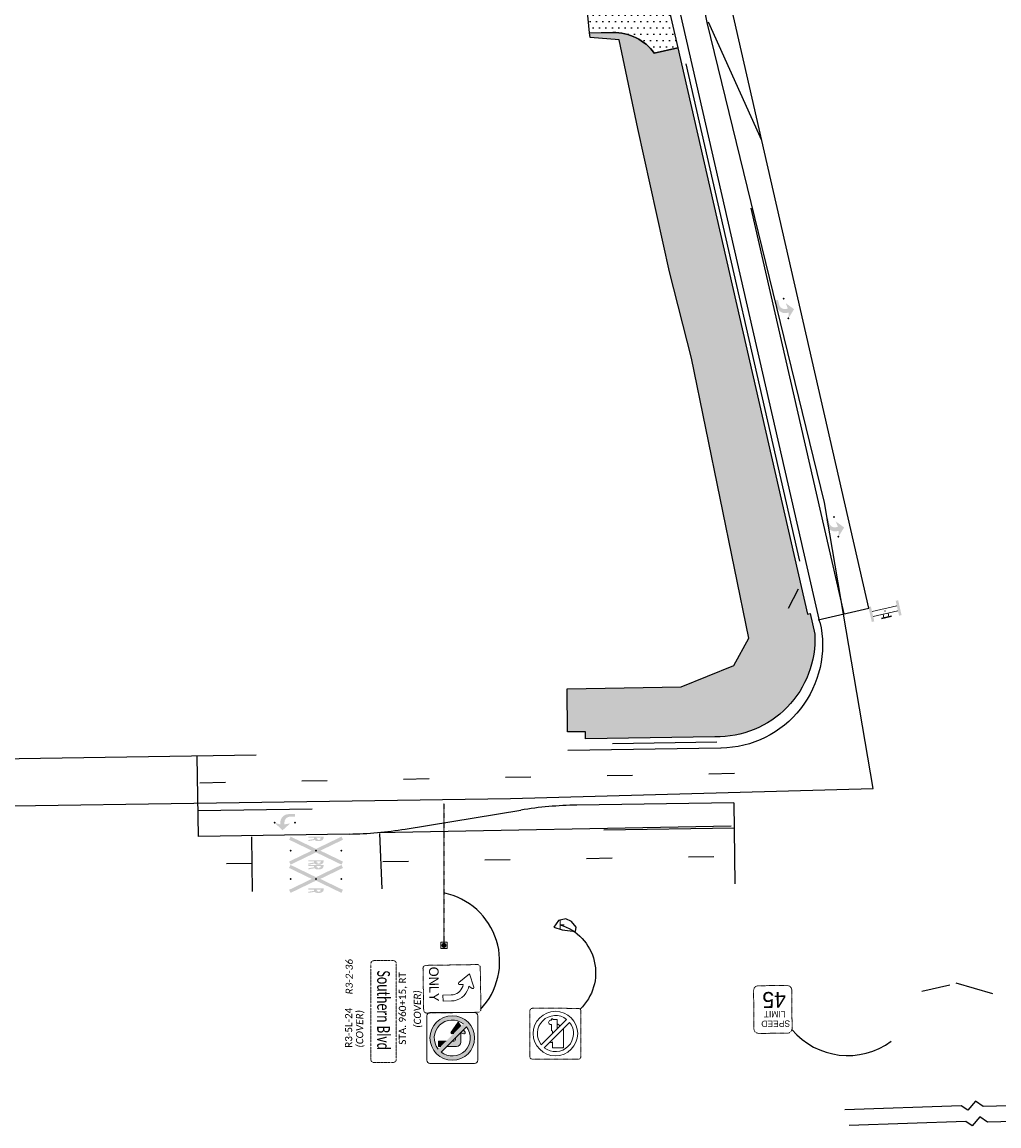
# Model space of a CAD drawing. Extents: x 2474761 to 2485264, y 499455 to 501118.
# Tile 9 of 30: x 2477413 to 2477797, y 499943 to 500377. Entities that reach past the tile are written whole.
import ezdxf
from ezdxf.enums import TextEntityAlignment as Align

# ---------------------------------------------------------------- set-up
doc = ezdxf.new("R2010")
doc.units = 21
doc.header["$MEASUREMENT"] = 0
for name, pattern in [('DGN Style 2', [0.017105, 0.010263, -0.006842]), ('DGN Style 5', [0.011974, 0.005132, -0.006842]), ('dsolidcl', [0]), ('lane', [40, 10, -30]), ('motdrum20', [0]), ('motdrum40', [0]), ('OhDOT_USTN1', [0.055, 0.014, -0.041]), ('OhDOT_USTN2', [0.11, 0.069, -0.041])]:
    doc.linetypes.add(name, pattern=pattern)
for name, color, linetype in [('MT_P_Cells', 7, 'Continuous'), ('MT_P_Channelizing_Line', 7, 'Continuous'), ('MT_P_CL_Double_Solid', 2, 'dsolidcl'), ('MT_P_Drums', 30, 'Continuous'), ('MT_P_Edge_Line', 7, 'Continuous'), ('MT_P_Lane_Line', 7, 'lane'), ('MT_P_Stop_Line', 7, 'Continuous'), ('MT_P_Text', 7, 'Continuous'), ('MT_P_Work_Area', 7, 'Continuous'), ('PM_X_Stop_Line', 7, 'Continuous'), ('SH_Text', 7, 'Continuous'), ('SN_P_Signs', 120, 'Continuous'), ('SN_P_Text', 7, 'Continuous'), ('SN_X_Cantilever_Overhead', 133, 'OhDOT_USTN2'), ('SN_X_Foundation', 7, 'OhDOT_USTN1'), ('SN_X_Public', 3, 'Continuous')]:
    doc.layers.add(name, color=color, linetype=linetype)
doc.layers.add('MT_P_Cells (Construction)', color=7, linetype='Continuous', lineweight=0)
doc.layers.add('SC_Scratch1', color=7, linetype='Continuous', plot=False)
doc.styles.add('Style-Calibri', font='calibri.ttf')
doc.styles.add('Style-ISO_FONTLEFT', font='ISO_FONTLEFT.shx')
doc.styles.add('X_Straight-Normal LS 0.50', font='calibril.ttf', dxfattribs={"height": 0.14})
doc.styles.add('~P_Label - CenterCenter', font='calibrii.ttf', dxfattribs={"height": 0.14})
pattern_1 = [(0, (0, 0), (1.25, 2.5), [0, -2.5])]

# ---------------------------------------------------------------- blocks, each defined once
blk = doc.blocks.new('R3-5L')
at = {"layer": 'SN_X_Public', "color": 132, "linetype": 'DGN Style 2', "lineweight": 0, "flags": 128}
blk.add_lwpolyline([(-15.36, 4.34), (-14.55, -6.57, 0.414214), (-13.72, -7.29), (-0.32, -6.29, 0.414214), (0.41, -5.45), (-0.41, 5.45, 0.414214), (-1.24, 6.17), (-14.64, 5.18, 0.414214)], format="xyb", close=True, dxfattribs=at)
at = {"layer": 'SN_X_Public', "color": 7, "linetype": 'Continuous', "lineweight": 0, "flags": 128}
blk.add_lwpolyline([(-7.51, 2.63, 0.325607), (-11.76, -0.98), (-11.88, -1.47), (-12.71, -0.97, 0.711791), (-13.16, -1.35), (-11.87, -4.75), (-9.17, -2.31, 0.711791), (-9.4, -1.77), (-10.36, -1.83), (-10.24, -1.35, -0.325589), (-7.39, 1.07), (-5.21, 1.23), (-5.33, 2.79)], format="xyb", close=True, dxfattribs=at)
at = {"layer": 'SN_X_Public', "color": 7, "linetype": 'Continuous', "lineweight": 0, "style": 'Style-ISO_FONTLEFT'}
blk.add_text('ONLY', height=2.5, rotation=94.249, dxfattribs=at).set_placement((-2.71, -1.51), align=Align.MIDDLE_CENTER)
blk = doc.blocks.new('D3-1_1')
at = {"layer": 'SN_X_Public', "color": 132, "linetype": 'DGN Style 5', "lineweight": 0, "flags": 128}
for points in [[(-1, 0.438), (-1, 0.062)], [(0.938, 0.5), (-0.938, 0.5)], [(1, 0.438), (1, 0.062)], [(-0.938, 0), (0.938, 0)]]:
    blk.add_lwpolyline(points, dxfattribs=at)
at = {"layer": 'SN_X_Public', "color": 132, "linetype": 'DGN Style 5', "lineweight": 0, "extrusion": (0, 0, -1)}
for centre, start, end in [((0.938, 0.438), 0, 90), ((-0.938, 0.062), 180, 270)]:
    blk.add_arc(centre, 0.0625, start, end, dxfattribs=at)
at = {"layer": 'SN_X_Public', "color": 132, "linetype": 'DGN Style 5', "lineweight": 0}
for centre, start, end in [((0.938, 0.438), 0, 90), ((-0.938, 0.062), 180, 270)]:
    blk.add_arc(centre, 0.0625, start, end, dxfattribs=at)
at = {"layer": 'SN_X_Public', "color": 7, "linetype": 'DGN Style 5', "lineweight": 0, "style": 'Style-Calibri', "width": 0.7}
blk.add_text('      Southern Blvd', height=0.25, dxfattribs=at).set_placement((-0.21, 0.25), align=Align.MIDDLE_CENTER)
blk = doc.blocks.new('R5-2')
at = {"layer": 'SN_X_Public', "color": 7, "linetype": 'Continuous', "lineweight": 0}
for p, q in [((-1.49, 13.24), (5.39, 13.17)), ((-5.76, 8.55), (-5.75, 9.11)), ((-5.75, 9.11), (-5.51, 9.1)), ((-5.51, 9.1), (-5.5, 10.7)), ((-5.5, 10.7), (-3.75, 10.69)), ((-3.75, 10.69), (-3.17, 11.75)), ((-3.1, 11.64), (-3.63, 10.69)), ((-3.63, 10.69), (-1.79, 10.67)), ((-2.84, 11.75), (-3.17, 11.75)), ((-2.74, 11.64), (-3.1, 11.64)), ((-2.84, 11.75), (0.03, 8.81)), ((-0.89, 8.82), (-1.26, 8.5)), ((0.03, 8.81), (-0.89, 8.82)), ((5.34, 8.76), (3.31, 8.78)), ((5.63, 12.92), (5.6, 9.01)), ((-5.22, 8.54), (-5.76, 8.55)), ((-1.26, 8.5), (-3.55, 8.53)), ((4.34, 4.42), (4.34, 4.42))]:
    blk.add_line(p, q, dxfattribs=at)
at = {"layer": 'SN_X_Public', "color": 132, "linetype": 'DGN Style 2', "lineweight": 0, "flags": 128}
blk.add_lwpolyline([(9.19, 19.91), (-8.8, 20.09, 0.414214), (-9.81, 19.1), (-9.99, 1.1, 0.414214), (-9, 0.09), (9, -0.09, 0.414214), (10.01, 0.9), (10.18, 18.9, 0.414214)], format="xyb", close=True, dxfattribs=at)
at = {"layer": 'SN_X_Public', "color": 7, "linetype": 'Continuous', "lineweight": 0, "flags": 128}
for points in [[(-3.1, 12.01, -0.000021), (-3.1, 12.01), (-3.1, 12.01), (0.42, 8.41), (4.34, 4.42), (4.34, 4.42), (4.34, 4.42, -0.888604), (-5.51, 14.47)], [(3.31, 8.78), (5.34, 8.76, 0.414214), (5.6, 9.01), (5.63, 12.92, 0.414214), (5.39, 13.17), (-1.49, 13.24, 0.405221), (-1.74, 12.99), (-1.2, 12.45), (3.41, 7.74, 0.329631)], [(-5.22, 8.54, 1.372996), (-3.55, 8.53), (-1.26, 8.5), (-0.89, 8.82), (0.03, 8.81), (-1.79, 10.67), (-1.79, 10.67), (-3.63, 10.69), (-3.1, 11.64), (-2.74, 11.64), (-2.84, 11.75), (-3.17, 11.75), (-3.75, 10.69), (-5.5, 10.7), (-5.51, 9.1), (-5.75, 9.11), (-5.76, 8.55)]]:
    blk.add_lwpolyline(points, format="xyb", close=True, dxfattribs=at)
for points in [[(-5.51, 14.47), (4.34, 4.42)], [(5.53, 5.59), (-4.32, 15.63)]]:
    blk.add_lwpolyline(points, dxfattribs=at)
at = {"layer": 'SN_X_Public', "color": 7, "linetype": 'Continuous', "lineweight": 0}
blk.add_circle((0.01, 10.03), 8.75, dxfattribs=at)
at = {"layer": 'SN_X_Public', "color": 7, "linetype": 'Continuous', "lineweight": 0, "extrusion": (0, 0, -1)}
for centre, radius, start, end in [((-0.01, 10.03), 7.08, 52.3147, 218.8176), ((-0.01, 10.03), 7.08, 52.3147, 218.8176), ((-0.01, 10.03), 7.08, 232.3045, 38.8022), ((-5.38, 12.92), 0.25, 90.559, 180.559), ((-2.66, 8.2), 0.876, 138.1126, 211.0897), ((-5.35, 9.01), 0.25, 180.559, 270.559), ((4.39, 8.27), 0.876, 162.6933, 18.4247)]:
    blk.add_arc(centre, radius, start, end, dxfattribs=at)
at = {"layer": 'SN_X_Public', "color": 7, "linetype": 'Continuous', "lineweight": 0}
for centre, radius, start, end in [((0.01, 10.03), 7.08, 141.1978, 307.6955), ((-1.48, 12.99), 0.252, 90.7351, 178.9705)]:
    blk.add_arc(centre, radius, start, end, dxfattribs=at)
blk.add_point((5.63, 12.92), dxfattribs=at)
blk = doc.blocks.new('SSFN_30P_1')
at = {"layer": 'SN_X_Foundation', "linetype": 'Continuous', "lineweight": 0}
h = blk.add_hatch(color=7, dxfattribs=at)
edge = h.paths.add_edge_path()
edge.add_arc((0, 0), 1, 0, 360)
at = {"layer": 'SN_X_Foundation', "color": 7, "linetype": 'Continuous', "lineweight": 13, "flags": 128}
blk.add_lwpolyline([(-1.25, -1.25), (1.25, -1.25), (1.25, 1.25), (-1.25, 1.25)], close=True, dxfattribs=at)
blk = doc.blocks.new('R2-1_3')
at = {"layer": 'SN_X_Public', "color": 132, "linetype": 'DGN Style 2', "lineweight": 0, "flags": 128}
blk.add_lwpolyline([(5.81, 18.69), (-5.44, 18.8, 0.414214), (-7.33, 16.95), (-7.48, 1.95, 0.414214), (-5.62, 0.05), (5.62, -0.05, 0.414214), (7.52, 1.8), (7.66, 16.8, 0.414214)], format="xyb", close=True, dxfattribs=at)
at = {"layer": 'SN_X_Public', "color": 7, "lineweight": 0, "style": 'Style-ISO_FONTLEFT'}
for s, height, p in [('SPEED', 2.501, (-0.93, 15.01)), ('45', 6.25, (-0.49, 5.63)), ('LIMIT', 2.501, (-0.58, 11.26))]:
    blk.add_text(s, height=height, rotation=359.441, dxfattribs=at).set_placement(p, align=Align.MIDDLE_CENTER)
blk = doc.blocks.new('PMLFTP_MT')
at = {"layer": 'MT_P_Cells', "linetype": 'Continuous', "lineweight": 0}
blk.add_hatch(color=7, dxfattribs=at).paths.add_polyline_path([(-5.52, -3.33, 0.418865), (-2.24, 0), (-2.24, 0), (-2.24, 0.67), (0, 0), (-3.04, 3), (-6.09, 0.33), (-3.84, 0.67), (-3.84, -0.04, -0.414214), (-6.14, -2.33), (-8, -2.33), (-8, -3.33)])
at = {"layer": 'MT_P_Cells (Construction)', "color": 7, "linetype": 'Continuous', "lineweight": 30}
for p in [(0, 0), (-8, 0)]:
    blk.add_point(p, dxfattribs=at)
blk = doc.blocks.new('BARRICADEP')
at = {"layer": 'MT_P_Cells', "color": 7, "linetype": 'Continuous', "lineweight": 13}
for p, q in [((-1, -5), (-1, 5)), ((1, -5), (1, 5)), ((1, 1), (2.5, 1)), ((1, -1), (2.5, -1))]:
    blk.add_line(p, q, dxfattribs=at)
at = {"layer": 'MT_P_Cells', "color": 7, "linetype": 'Continuous', "lineweight": 30}
blk.add_line((2.5, 2), (2.5, -2), dxfattribs=at)
at = {"layer": 'MT_P_Cells', "color": 7, "linetype": 'Continuous', "lineweight": 0}
blk.add_solid([(-3, 6), (3, 6), (-3, 5), (3, 5)], dxfattribs=at)
at = {"layer": 'MT_P_Cells', "color": 7, "linetype": 'Continuous', "lineweight": 0, "extrusion": (0, 0, -1)}
blk.add_solid([(3, -6), (-3, -6), (3, -5), (-3, -5)], dxfattribs=at)
at = {"layer": 'MT_P_Cells (Construction)', "lineweight": 13}
blk.add_point((0, 0), dxfattribs=at)
blk = doc.blocks.new('PMRR11P')
at = {"layer": 'MT_P_Cells', "linetype": 'Continuous', "lineweight": 0}
blk.add_hatch(color=7, dxfattribs=at).paths.add_polyline_path([(-10, -5.5), (-10.58, -4.3), (-1.68, 0), (-10.58, 4.3), (-10, 5.5), (0, 0.67), (10, 5.5), (10.58, 4.3), (1.68, 0), (10.58, -4.3), (10, -5.5), (0, -0.67)])
h = blk.add_hatch(color=7, dxfattribs=at)
edge = h.paths.add_edge_path()
edge.add_ellipse((-0.02, 5.21), major_axis=(0, -1.51), ratio=0.548571, start_angle=275.5525, end_angle=294.8972)
edge.add_line((-0.77, 4.57), (-3, 4.19))
edge.add_line((-3, 4.19), (-3, 3.75))
edge.add_line((-3, 3.75), (-0.55, 4.17))
edge.add_ellipse((0.42, 7.71), major_axis=(0, -3.96), ratio=0.548571, start_angle=333.3495, end_angle=360.4872)
edge.add_line((0.44, 3.75), (1.5, 3.75))
edge.add_ellipse((1.32, 9.72), major_axis=(0, -5.98), ratio=0.548571, start_angle=3.1838, end_angle=20.9507)
edge.add_ellipse((2.08, 5.79), major_axis=(0, -1.81), ratio=0.548571, start_angle=24.3404, end_angle=67.5571)
edge.add_line((3, 5.1), (3, 5.5))
edge.add_line((3, 5.5), (-3, 5.5))
edge.add_line((-3, 5.5), (-3, 5.06))
edge.add_line((-3, 5.06), (-0.84, 5.06))
edge = h.paths.add_edge_path(flags=17)
edge.add_line((0.09, 5.06), (2.01, 5.06))
edge.add_ellipse((1.54, 5.12), major_axis=(0, -0.855), ratio=0.548571, start_angle=23.6965, end_angle=85.8288, ccw=False)
edge.add_ellipse((1.25, 6.69), major_axis=(0, -2.5), ratio=0.548571, start_angle=-0.9248, end_angle=20.2558, ccw=False)
edge.add_line((1.23, 4.19), (0.87, 4.19))
edge.add_ellipse((0.85, 6.69), major_axis=(0, -2.5), ratio=0.548571, start_angle=-20.2558, end_angle=0.9248, ccw=False)
edge.add_ellipse((0.56, 5.12), major_axis=(0, -0.855), ratio=0.548571, start_angle=274.1712, end_angle=336.3035, ccw=False)
h = blk.add_hatch(color=7, dxfattribs=at)
edge = h.paths.add_edge_path()
edge.add_ellipse((-0.02, -4.04), major_axis=(0, -1.51), ratio=0.548571, start_angle=275.5525, end_angle=294.8972)
edge.add_line((-0.77, -4.68), (-3, -5.06))
edge.add_line((-3, -5.06), (-3, -5.5))
edge.add_line((-3, -5.5), (-0.55, -5.08))
edge.add_ellipse((0.42, -1.54), major_axis=(0, -3.96), ratio=0.548571, start_angle=333.3495, end_angle=360.4872)
edge.add_line((0.44, -5.5), (1.5, -5.5))
edge.add_ellipse((1.32, 0.47), major_axis=(0, -5.98), ratio=0.548571, start_angle=3.1838, end_angle=20.9507)
edge.add_ellipse((2.08, -3.46), major_axis=(0, -1.81), ratio=0.548571, start_angle=24.3404, end_angle=67.5571)
edge.add_line((3, -4.15), (3, -3.75))
edge.add_line((3, -3.75), (-3, -3.75))
edge.add_line((-3, -3.75), (-3, -4.19))
edge.add_line((-3, -4.19), (-0.84, -4.19))
edge = h.paths.add_edge_path(flags=17)
edge.add_line((0.09, -4.19), (2.01, -4.19))
edge.add_ellipse((1.54, -4.13), major_axis=(0, -0.855), ratio=0.548571, start_angle=23.6965, end_angle=85.8288, ccw=False)
edge.add_ellipse((1.25, -2.56), major_axis=(0, -2.5), ratio=0.548571, start_angle=-0.9248, end_angle=20.2558, ccw=False)
edge.add_line((1.23, -5.06), (0.87, -5.06))
edge.add_ellipse((0.85, -2.56), major_axis=(0, -2.5), ratio=0.548571, start_angle=-20.2558, end_angle=0.9248, ccw=False)
edge.add_ellipse((0.56, -4.13), major_axis=(0, -0.855), ratio=0.548571, start_angle=274.1712, end_angle=336.3035, ccw=False)
at = {"layer": 'MT_P_Cells (Construction)', "color": 7, "linetype": 'Continuous', "lineweight": 30}
for p in [(-10, 0), (0, 0), (10, 0)]:
    blk.add_point(p, dxfattribs=at)
blk = doc.blocks.new('SGN1P')
at = {"layer": 'SN_X_Public', "color": 3, "linetype": 'Continuous', "lineweight": 0}
for p, q in [((0, 0), (-0.08, 0)), ((0, 0.08), (0, -0.08))]:
    blk.add_line(p, q, dxfattribs=at)
blk = doc.blocks.new('R3-2_2')
at = {"layer": 'SN_P_Signs', "linetype": 'Continuous', "lineweight": 0}
h = blk.add_hatch(color=7, dxfattribs=at)
h.paths.add_polyline_path([(-8.75, -10, 1), (8.75, -10, 1)])
h.paths.add_polyline_path([(-3.28, -7.9), (-1.25, -9.93), (4.38, -15.56, -0.888523), (-5.56, -5.62)], flags=17)
h.paths.add_polyline_path([(-2.1, -6.72), (-4.38, -4.44, -0.888523), (5.56, -14.38), (-0.07, -8.75)], flags=17)
for points in [[(-1.25, -7.57), (-2.1, -6.72), (-3.33, -5.49), (-3.33, -4.58), (-1.25, -4.58)], [(-3.33, -11.67, 0.414214), (-1.67, -13.33), (2.02, -13.33), (1.63, -14.56, 0.712491), (2.27, -15.03), (3.21, -14.38), (0.07, -11.25), (-0.65, -11.25, -0.414214), (-1.25, -10.65), (-1.25, -9.93), (-3.28, -7.9), (-3.33, -7.85)], [(2.27, -9.55, 0.712491), (1.63, -10.02), (1.83, -10.64), (1.82, -10.64), (4.6, -13.42), (6.25, -12.29)]]:
    blk.add_hatch(color=7, dxfattribs=at).paths.add_polyline_path(points)
at = {"layer": 'SN_P_Signs', "color": 7, "linetype": 'Continuous', "lineweight": 0}
for p, q in [((4.38, -15.56), (-5.56, -5.62)), ((-3.33, -4.58), (-1.25, -4.58)), ((-3.33, -5.49), (-3.33, -4.58)), ((-3.33, -11.67), (-3.33, -7.85)), ((-1.25, -7.57), (-1.25, -4.58)), ((-1.25, -10.65), (-1.25, -9.93)), ((-0.65, -11.25), (0.07, -11.25)), ((1.63, -10.02), (1.83, -10.64)), ((2.27, -9.55), (6.25, -12.29)), ((4.6, -13.42), (6.25, -12.29)), ((-1.67, -13.33), (2.02, -13.33)), ((1.63, -14.56), (2.02, -13.33)), ((2.27, -15.03), (3.21, -14.38))]:
    blk.add_line(p, q, dxfattribs=at)
at = {"layer": 'SN_P_Signs', "color": 132, "linetype": 'Continuous', "lineweight": 13, "flags": 128}
blk.add_lwpolyline([(8.75, -20), (-8.75, -20, -0.414214), (-10, -18.75), (-10, -1.25, -0.414214), (-8.75, 0), (8.75, 0, -0.414214), (10, -1.25), (10, -18.75, -0.414214)], format="xyb", close=True, dxfattribs=at)
at = {"layer": 'SN_P_Signs', "color": 7, "linetype": 'Continuous', "lineweight": 0}
blk.add_circle((0, -10), 8.75, dxfattribs=at)
for start, end in [(321.7563, 128.2437), (141.7563, 308.2437)]:
    blk.add_arc((0, -10), 7.08, start, end, dxfattribs=at)
at = {"layer": 'SN_P_Signs', "color": 7, "linetype": 'Continuous', "lineweight": 0, "extrusion": (0, 0, -1)}
for centre, radius, start, end in [((1.67, -11.67), 1.67, 270, 0), ((0.65, -10.65), 0.6, 270, 0), ((-2.03, -9.9), 0.417, 342.6382, 124.5163), ((-2.03, -14.69), 0.417, 235.4837, 17.3618)]:
    blk.add_arc(centre, radius, start, end, dxfattribs=at)

msp = doc.modelspace()

# ---------------------------------------------------------------- hatches: boundary and pattern name
at = {"layer": 'MT_P_Work_Area'}
h = msp.add_hatch(dxfattribs=at)
h.set_pattern_fill('DOTS', color=256, scale=2, style=0)
h.set_pattern_definition(pattern_1)
h.paths.add_polyline_path([(2477636.02, 500373), (2477636.05, 500373.01), (2477632.55, 500409.97), (2477632.57, 500409.97), (2477638.73, 500410.26, 0.317682), (2477649.25, 500418.44), (2477658.47, 500420.56), (2477670.7, 500367.16), (2477661.45, 500365.05, 0.248301), (2477645.13, 500373.21)])
h = msp.add_hatch(dxfattribs=at)
h.set_pattern_fill('DOTS', color=256, scale=2, style=0)
h.set_pattern_definition(pattern_1)
h.paths.add_polyline_path([(2477627.31, 500115.22), (2477671.98, 500116.08), (2477692.71, 500124.4), (2477698.56, 500135.24), (2477676.08, 500245.26), (2477667.51, 500279.15), (2477655.03, 500335.52), (2477647.74, 500370.33), (2477636.22, 500371.27), (2477636.05, 500373.01), (2477645.13, 500373.21, -0.248301), (2477661.45, 500365.05, 0.248301), (2477645.13, 500373.21, -0.248301), (2477661.45, 500365.05), (2477670.7, 500367.16), (2477721.69, 500144.63), (2477722.66, 500144.87), (2477724.52, 500136.77, -0.435127), (2477685.3, 500096.42), (2477634.51, 500095.63), (2477634.47, 500098.31), (2477627.41, 500098.33)])

# ---------------------------------------------------------------- linework, layer by layer
at = {"color": 30, "linetype": 'motdrum40'}
msp.add_line((2477645.08, 500093.78), (2477686.06, 500094.41), dxfattribs=at)
at = {"color": 92, "flags": 128}
msp.add_lwpolyline([(2477670.7, 500367.16), (2477661.45, 500365.05)], close=True, dxfattribs=at)
at = {"layer": 'MT_P_Cells'}
msp.add_line((2477718.05, 500154.42), (2477714.03, 500146.8), dxfattribs=at)
at = {"layer": 'MT_P_Channelizing_Line'}
for p, q in [((2477726.53, 500141.49), (2477684.2, 500326.33)), ((2477687.68, 500091.95), (2477627.56, 500091.03)), ((2477505.04, 500089.14), (2477179.29, 500084.11)), ((2477527.03, 500067.97), (2477482.26, 500067.28)), ((2477692.81, 500060.53), (2477641.64, 500059.74))]:
    msp.add_line(p, q, dxfattribs=at)
at = {"layer": 'MT_P_Channelizing_Line', "extrusion": (0, 0, -1)}
msp.add_arc((-2477687.06, 500132.45), 40.5, 167.0998, 269.116, dxfattribs=at)
at = {"layer": 'MT_P_CL_Double_Solid'}
for p, q in [((2477703.7, 500330.78), (2477637.12, 500623.3)), ((2477703.7, 500330.78), (2477682.79, 500377.3)), ((2477745.79, 500147.02), (2477703.7, 500330.79)), ((2477692.67, 500070.53), (2477631.03, 500069.58)), ((2477563.64, 500060.16), (2477609.04, 500067.61)), ((2477541.66, 500058.2), (2477482.44, 500057.28))]:
    msp.add_line(p, q, dxfattribs=at)
for centre, start, end in [((2477633.34, 499919.59), 90.884, 99.3227), ((2477539.34, 500208.18), 270.884, 279.3227)]:
    msp.add_arc(centre, 150, start, end, dxfattribs=at)
at = {"layer": 'MT_P_Drums', "color": 30, "linetype": 'motdrum40'}
msp.add_line((2477718.71, 500165.49), (2477673.97, 500360.88), dxfattribs=at)
at = {"layer": 'MT_P_Drums', "linetype": 'motdrum20'}
msp.add_line((2477552.68, 500058.77), (2477691.63, 500061.41), dxfattribs=at)
at = {"layer": 'MT_P_Edge_Line'}
msp.add_line((2477684.2, 500326.33), (2477639.55, 500521.28), dxfattribs=at)
at = {"layer": 'MT_P_Lane_Line'}
for p, q in [((2477482.99, 500078.39), (2477693.09, 500082.09)), ((2477503.42, 500046.61), (2477482.65, 500046.28)), ((2477554.9, 500047.4), (2477692.96, 500049.53))]:
    msp.add_line(p, q, dxfattribs=at)
at = {"layer": 'MT_P_Stop_Line'}
for p, q in [((2477725.79, 500142.44), (2477745.79, 500147.02)), ((2477482.44, 500057.28), (2477481.87, 500088.78)), ((2477692.67, 500070.53), (2477693.11, 500038.62)), ((2477503.29, 500057.1), (2477503.56, 500035.68)), ((2477553.56, 500058.35), (2477554.39, 500036.73))]:
    msp.add_line(p, q, dxfattribs=at)
at = {"layer": 'MT_P_Text', "flags": 128}
for points in [[(2477838.14, 499952.32), (2477790.62, 499951.1), (2477787.64, 499953.19), (2477784.62, 499949.63), (2477782.08, 499951.37), (2477736.28, 499949.82)], [(2477839.76, 499946.18), (2477792.4, 499944.96), (2477789.42, 499947.06), (2477786.4, 499943.5), (2477783.87, 499945.23), (2477738.06, 499943.69)]]:
    msp.add_lwpolyline(points, dxfattribs=at)
at = {"layer": 'MT_P_Work_Area', "flags": 128}
msp.add_lwpolyline([(2477636.02, 500373), (2477636.05, 500373.01), (2477632.55, 500409.97), (2477632.57, 500409.97), (2477638.73, 500410.26, 0.317682), (2477649.25, 500418.44), (2477658.47, 500420.56), (2477670.7, 500367.16), (2477661.45, 500365.05, 0.248301), (2477645.13, 500373.21)], format="xyb", close=True, dxfattribs=at)
at = {"layer": 'MT_P_Work_Area', "color": 92, "flags": 128}
msp.add_lwpolyline([(2477627.31, 500115.22), (2477671.98, 500116.08), (2477692.71, 500124.4), (2477698.56, 500135.24), (2477676.08, 500245.26), (2477667.51, 500279.15), (2477655.03, 500335.52), (2477647.74, 500370.33), (2477636.22, 500371.27), (2477636.05, 500373.01), (2477645.13, 500373.21, -0.248301), (2477661.45, 500365.05, 0.248301), (2477645.13, 500373.21, -0.248301), (2477661.45, 500365.05), (2477670.7, 500367.16), (2477721.69, 500144.63), (2477722.66, 500144.87), (2477724.52, 500136.77, -0.435127), (2477685.3, 500096.42), (2477634.51, 500095.63), (2477634.47, 500098.31), (2477627.41, 500098.33)], format="xyb", close=True, dxfattribs=at)
at = {"layer": 'PM_X_Stop_Line'}
for p, q in [((2477766.51, 499996.43), (2477777.62, 499998.98)), ((2477794.52, 499995.35), (2477780.12, 499999.58))]:
    msp.add_line(p, q, dxfattribs=at)
at = {"layer": 'SC_Scratch1', "flags": 128}
msp.add_lwpolyline([(2477285, 500067.47), (2477605.05, 500072.23), (2477747.52, 500076.14), (2477728.32, 500188.5), (2477682.3, 500377.18), (2477618.03, 500691.32), (2478086.96, 500236.5), (2478517.96, 500179.09), (2478533.74, 500128.71), (2478567.39, 500106.05), (2478720.52, 500107.39), (2478840.39, 500108.32), (2478946.13, 500105.25), (2478954.55, 500106.73), (2478965.37, 500111.27), (2479102.44, 500110.28), (2479107.44, 500110.36), (2479405.29, 500117.12), (2479471.72, 500115.98), (2479476.72, 500116.06), (2480100.14, 500131.93)], dxfattribs=at)
msp.add_lwpolyline([(2477625.29, 500020.54), (2477630.54, 500019.87), (2477630.76, 500021.58), (2477628.99, 500023.81), (2477626.69, 500024.89), (2477623.83, 500024.25), (2477622.02, 500021.59)], close=True, dxfattribs=at)
at = {"layer": 'SH_Text'}
msp.add_line((2477736.04, 500144.78), (2477699.53, 500304.18), dxfattribs=at)
for centre, radius, start, end in [((2477573.34, 500008.2), 27.4, 316.3028, 78.4082), ((2477737.5, 499999.89), 28.72, 220.1493, 306.5007)]:
    msp.add_arc(centre, radius, start, end, dxfattribs=at)
at = {"layer": 'SH_Text', "extrusion": (0, 0, -1)}
msp.add_arc((-2477618.72, 500003.7), 19.73, 106.8932, 226.3909, dxfattribs=at)
at = {"layer": 'SN_X_Cantilever_Overhead'}
msp.add_line((2477578.81, 500070.24), (2477578.86, 500014.44), dxfattribs=at)

# ---------------------------------------------------------------- block references
at = {"layer": 'MT_P_Cells', "color": 7, "linetype": 'Continuous', "lineweight": 30}
for p, rotation in [((2477714.14, 500260.83), 282.9001558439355), ((2477733.81, 500175.05), 282.9001558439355), ((2477512.35, 500062.61), 180.8840420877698)]:
    msp.add_blockref('PMLFTP_MT', p, dxfattribs=dict(at, rotation=rotation))
at = {"layer": 'MT_P_Cells', "color": 7, "linetype": 'Continuous', "lineweight": 13, "rotation": 282.9001558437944}
msp.add_blockref('BARRICADEP', (2477752.1, 500145.82), dxfattribs=at)
at = {"layer": 'MT_P_Cells', "color": 7, "linetype": 'Continuous', "lineweight": 30}
for p in [(2477528.6, 500051.68), (2477528.59, 500040.57)]:
    msp.add_blockref('PMRR11P', p, dxfattribs=at)
at = {"layer": 'SN_P_Signs', "color": 132, "linetype": 'Continuous', "lineweight": 13, "rotation": 89.99999999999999}
msp.add_blockref('R3-2_2', (2477572.11, 499978.05), dxfattribs=at)
at = {"layer": 'SN_X_Foundation', "color": 7, "linetype": 'Continuous', "lineweight": 13, "rotation": 90}
msp.add_blockref('SSFN_30P_1', (2477578.86, 500014.44), dxfattribs=at)
at = {"layer": 'SN_X_Public', "color": 3, "linetype": 'Continuous', "lineweight": 0, "extrusion": (0, 0, -1), "xscale": 20, "yscale": 20, "zscale": 20}
msp.add_blockref('SGN1P', (-2477624.45, 500022.57), dxfattribs=at)
at = {"layer": 'SN_X_Public', "color": 132, "linetype": 'DGN Style 5', "lineweight": 0, "xscale": 20, "yscale": 20, "zscale": 20, "rotation": 270}
msp.add_blockref('D3-1_1', (2477550.11, 499988.45), dxfattribs=at)
at = {"layer": 'SN_X_Public', "color": 132, "linetype": 'DGN Style 2', "lineweight": 0, "xscale": 1.5, "yscale": 1.5, "zscale": 1.5, "rotation": 176.6349969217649}
msp.add_blockref('R3-5L', (2477570.75, 499997.2), dxfattribs=at)
at = {"layer": 'SN_X_Public', "color": 7, "lineweight": 0, "rotation": 181.0194526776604}
msp.add_blockref('R2-1_3', (2477707.97, 499998.64), dxfattribs=at)
at = {"layer": 'SN_X_Public', "color": 132, "linetype": 'DGN Style 2', "lineweight": 0, "rotation": 270.5590288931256}
msp.add_blockref('R5-2', (2477612.62, 499979.71), dxfattribs=at)

# ---------------------------------------------------------------- texts
at = {"layer": 'SH_Text', "linetype": 'Continuous', "style": '~P_Label - CenterCenter'}
for p in [(2477568.4, 499989.43), (2477545.72, 499981.66)]:
    msp.add_text('(COVER)', height=2.8, rotation=90, dxfattribs=at).set_placement(p, align=Align.MIDDLE_CENTER)
at = {"layer": 'SN_P_Text', "color": 7, "style": '~P_Label - CenterCenter'}
msp.add_text('R3-2-36', height=2.8, rotation=90, dxfattribs=at).set_placement((2477541.62, 500002.12), align=Align.MIDDLE_CENTER)
at = {"layer": 'SN_P_Text', "lineweight": 13, "char_height": 2.8, "attachment_point": 5, "rotation": 90, "line_spacing_factor": 0.9, "style": 'X_Straight-Normal LS 0.50'}
for s, insert in [('STA. 960+15, RT', (2477562.8, 499989.67)), ('R3-5L-24', (2477541.41, 499982.09))]:
    msp.add_mtext(s, dxfattribs=dict(at, insert=insert))

doc.saveas('drawing.dxf')
